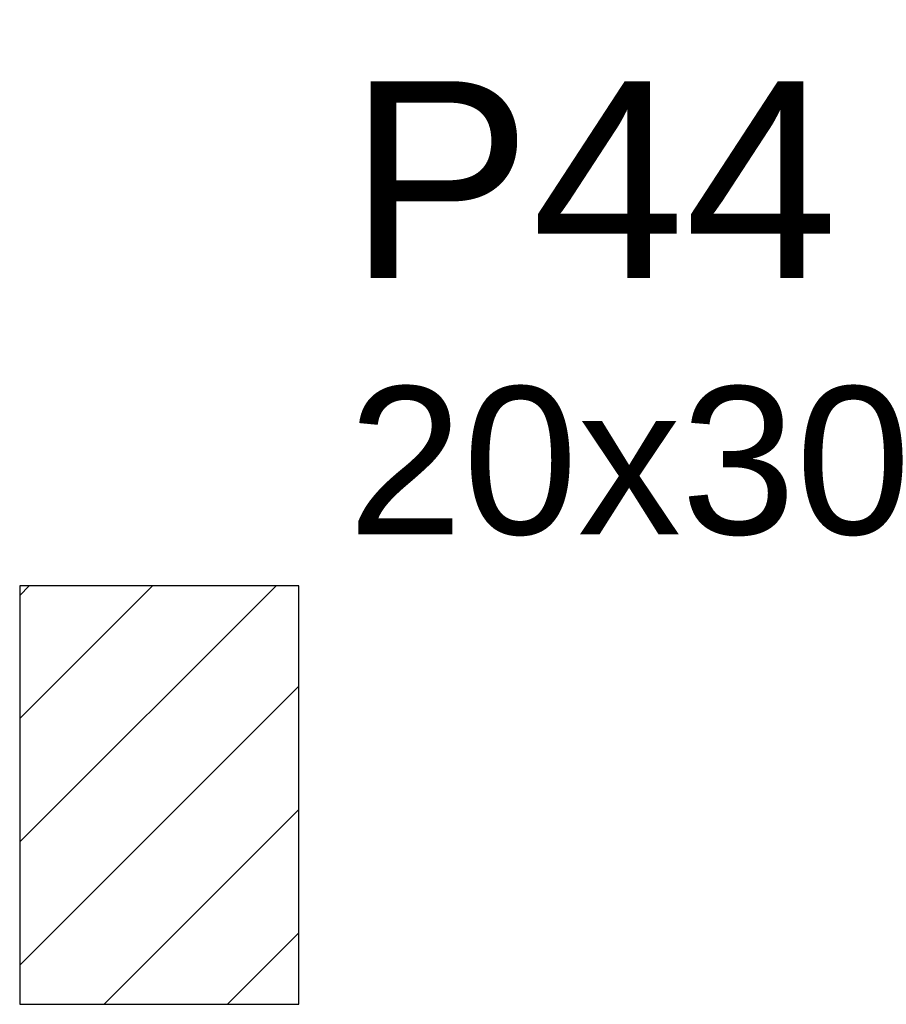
# Model space of a CAD drawing. Header units: millimetres. Extents: x 0 to 119, y 0 to 84.
# Tile 5 of 14: x 50.53 to 51.77, y 34.57 to 35.98. Entities that reach past the tile are written whole.
import ezdxf

# ---------------------------------------------------------------- set-up
doc = ezdxf.new("R2010")
doc.units = ezdxf.units.MM
doc.header["$MEASUREMENT"] = 0
doc.linetypes.add('NULL', pattern=[0])
for name, color, linetype, lineweight in [('FO-Hachura pilar que passa', 19, 'Continuous', 5), ('FO-Pilares', 4, 'Continuous', 30), ('FO-Textos dos pilares', 7, 'Continuous', 5)]:
    doc.layers.add(name, color=color, linetype=linetype, lineweight=lineweight)
doc.styles.add('Arial', font='txt')

msp = doc.modelspace()

# ---------------------------------------------------------------- hatches: boundary and pattern name
at = {"layer": 'FO-Hachura pilar que passa', "linetype": 'Continuous'}
h = msp.add_hatch(dxfattribs=at)
h.set_pattern_fill('ANSI31', color=19, style=0)
h.paths.add_polyline_path([(50.532, 34.5661), (50.732, 34.5661), (50.932, 34.5661), (50.932, 34.8661), (50.932, 35.1661), (50.732, 35.1661), (50.532, 35.1661), (50.532, 34.8661)])

# ---------------------------------------------------------------- linework, layer by layer
at = {"layer": 'FO-Pilares'}
msp.add_lwpolyline([(50.532, 34.5661), (50.732, 34.5661), (50.932, 34.5661), (50.932, 34.8661), (50.932, 35.1661), (50.732, 35.1661), (50.532, 35.1661), (50.532, 34.8661), (50.532, 34.5661)], close=True, dxfattribs=at)

# ---------------------------------------------------------------- texts
at = {"layer": 'FO-Textos dos pilares', "linetype": 'NULL', "attachment_point": 7, "line_spacing_factor": 0.798, "style": 'Arial'}
for s, insert, char_height, width in [('P44', (51.0024, 35.6073), 0.2824, 1.387852), ('20x30', (51.0024, 35.237), 0.2118, 1.580273)]:
    msp.add_mtext(s, dxfattribs=dict(at, insert=insert, char_height=char_height, width=width))

doc.saveas('drawing.dxf')
